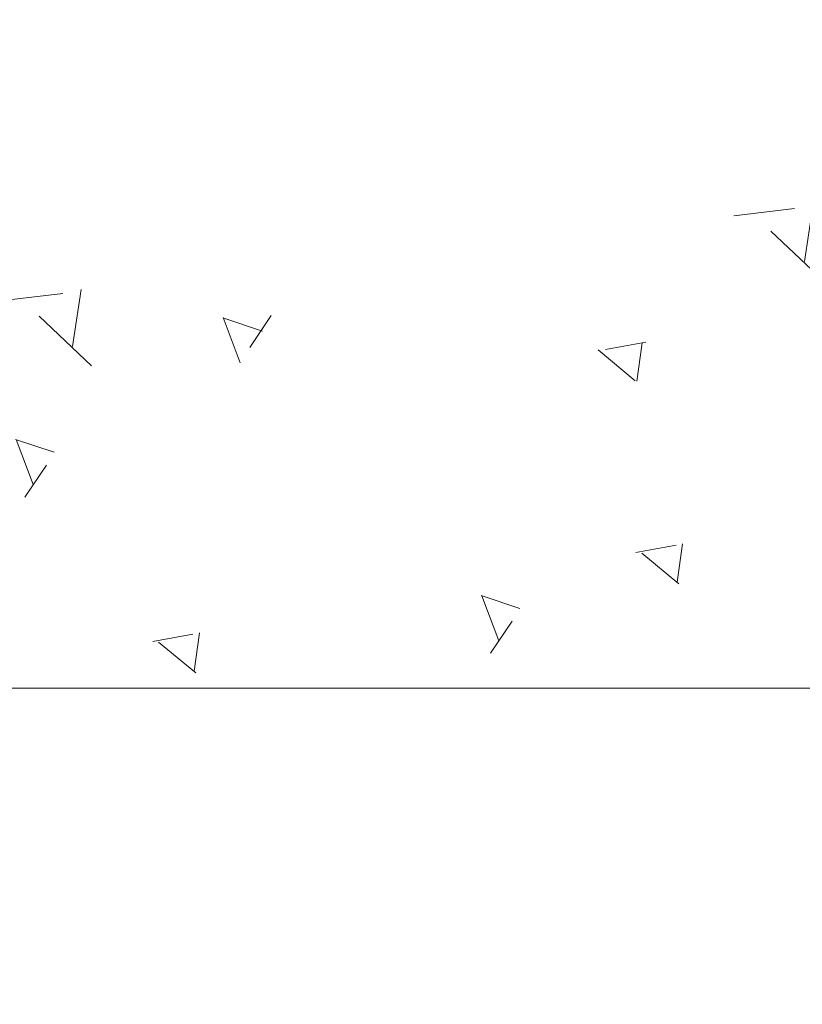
# Model space of a CAD drawing. Header units: millimetres. Extents: x 10617.8 to 10660.2, y 1160.5 to 1187.
# Tile 56 of 81: x 10650.163 to 10650.29, y 1164.573 to 1164.732. Entities that reach past the tile are written whole.
import ezdxf

# ---------------------------------------------------------------- set-up
doc = ezdxf.new("R2010")
doc.units = ezdxf.units.MM
doc.header["$LTSCALE"] = 0.1
doc.header["$MEASUREMENT"] = 0
doc.linetypes.add('DGN Style 3', pattern=[9.126915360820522, 6.519225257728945, -2.607690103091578])
for name, color, linetype, lineweight in [('G-ANNO-PATT', 9, 'Continuous', 0), ('G-ANNO-TEXT', 7, 'Continuous', 0), ('S-FNDN-FTNG', 48, 'Continuous', 13)]:
    doc.layers.add(name, color=color, linetype=linetype, lineweight=lineweight)

msp = doc.modelspace()

# ---------------------------------------------------------------- hatches: boundary and pattern name
at = {"layer": 'G-ANNO-PATT'}
h = msp.add_hatch(dxfattribs=at)
h.set_pattern_fill('CONCRETE', color=256, scale=0.00328, style=0, pattern_type=2)
h.set_pattern_definition([(140.396791, (10650.59396177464, 1164.747949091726), (-0.1621000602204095, 0.1072928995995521), [0.0078105, -0.83374581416]), (140.396791, (10650.58742676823, 1164.673253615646), (-0.1621000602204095, 0.1072928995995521), [0.0078105, -0.83374581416]), (140.396791, (10650.51562848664, 1164.733499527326), (-0.1621000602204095, 0.1072928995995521), [0.0078105, -0.83374581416]), (82.179521, (10650.58742676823, 1164.673253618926), (-1.128831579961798e-09, -0.1072928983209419), [0.0062484, -1.18505347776]), (82.179521, (10650.59396177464, 1164.747949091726), (-1.128831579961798e-09, -0.1072928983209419), [0.0062484, -1.18505347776]), (82.179521, (10650.51562848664, 1164.733499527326), (-1.128831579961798e-09, -0.1072928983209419), [0.0062484, -1.18505347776]), (190.232624, (10650.58797276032, 1164.679481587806), (-1.134700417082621, -0.2145858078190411), [0.006637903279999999, -1.80528203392]), (190.232624, (10650.59450782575, 1164.754177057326), (-1.134700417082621, -0.2145858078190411), [0.006637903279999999, -1.80528203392]), (190.232624, (10650.51617452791, 1164.739727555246), (-1.134700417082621, -0.2145858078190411), [0.006637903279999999, -1.80528203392]), (136.602768, (10650.61459182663, 1164.692514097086), (-0.8105002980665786, 0.7510503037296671), [0.01171575, -1.5499249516]), (136.602768, (10650.49590996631, 1164.678707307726), (-0.8105002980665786, 0.7510503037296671), [0.01171575, -1.5499249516]), (186.862213, (10650.61602997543, 1164.701779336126), (-0.8105002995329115, -0.1072928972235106), [0.009956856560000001, -1.78600946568]), (186.862213, (10650.49734812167, 1164.687972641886), (-0.8105002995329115, -0.1072928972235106), [0.009956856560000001, -1.78600946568]), (81.40862500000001, (10650.61459182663, 1164.692514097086), (-3.746020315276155e-10, -0.1072928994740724), [0.009372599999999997, -1.07573249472]), (81.40862500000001, (10650.49590996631, 1164.678707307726), (-3.746020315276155e-10, -0.1072928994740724), [0.009372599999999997, -1.07573249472]), (110.691778, (10650.64054450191, 1164.713202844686), (-1.172838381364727e-09, -0.1072928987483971), [0.0078105, -0.45095381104]), (110.691778, (10650.56502737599, 1164.738541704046), (-1.172838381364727e-09, -0.1072928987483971), [0.0078105, -0.45095381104]), (110.691778, (10650.52309864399, 1164.676379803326), (-1.172838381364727e-09, -0.1072928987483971), [0.0078105, -0.45095381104]), (110.691778, (10650.48951025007, 1164.763880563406), (-1.172838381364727e-09, -0.1072928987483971), [0.0078105, -0.45095381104]), (56.119637, (10650.64054450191, 1164.713202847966), (-0.4863001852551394, -0.751050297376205), [0.006248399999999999, -1.15688355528]), (56.119637, (10650.52309864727, 1164.676379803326), (-0.4863001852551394, -0.751050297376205), [0.006248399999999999, -1.15688355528]), (56.119637, (10650.56502737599, 1164.738541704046), (-0.4863001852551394, -0.751050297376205), [0.006248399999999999, -1.15688355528]), (56.119637, (10650.48951025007, 1164.763880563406), (-0.4863001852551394, -0.751050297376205), [0.006248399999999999, -1.15688355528]), (161.688218, (10650.52659410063, 1164.681563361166), (-0.1621000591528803, 0.1072929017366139), [0.006637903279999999, -0.334855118]), (161.688218, (10650.64403998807, 1164.718386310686), (-0.1621000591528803, 0.1072929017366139), [0.006637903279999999, -0.334855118]), (161.688218, (10650.56852288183, 1164.743725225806), (-0.1621000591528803, 0.1072929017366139), [0.006637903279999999, -0.334855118]), (161.688218, (10650.49300577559, 1164.769064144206), (-0.1621000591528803, 0.1072929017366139), [0.006637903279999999, -0.334855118])])
h.paths.add_polyline_path([(10650.82732268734, 1164.62386549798), (10650.82732268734, 1164.87380149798), (10650.78566668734, 1164.87380149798), (10650.70235468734, 1164.87380149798), (10650.70235468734, 1164.74883349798), (10650.24771220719, 1164.74883349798), (10650.16082668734, 1164.74883349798), (10650.16082668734, 1164.62386549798)])

# ---------------------------------------------------------------- linework, layer by layer
at = {"layer": 'G-ANNO-PATT', "elevation": 89.22595616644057, "flags": 128}
msp.add_lwpolyline([(10650.82732268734, 1164.62386549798), (10650.82732268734, 1164.87380149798), (10650.78566668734, 1164.87380149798), (10650.70235468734, 1164.87380149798), (10650.70235468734, 1164.74883349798), (10650.24771220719, 1164.74883349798), (10650.16082668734, 1164.74883349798), (10650.16082668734, 1164.62386549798), (10650.82732268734, 1164.62386549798)], close=True, dxfattribs=at)
at = {"layer": 'G-ANNO-TEXT', "linetype": 'DGN Style 3'}
msp.add_circle((10650.21158963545, 1164.685453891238, 88.52080235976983), 1.014393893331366, dxfattribs=at)
at = {"layer": 'S-FNDN-FTNG', "elevation": 89.1072663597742, "flags": 128}
msp.add_lwpolyline([(10649.57764268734, 1164.87380149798), (10649.57764268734, 1164.62386549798), (10650.82732268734, 1164.62386549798), (10650.82732268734, 1164.87380149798)], dxfattribs=at)

doc.saveas('drawing.dxf')
